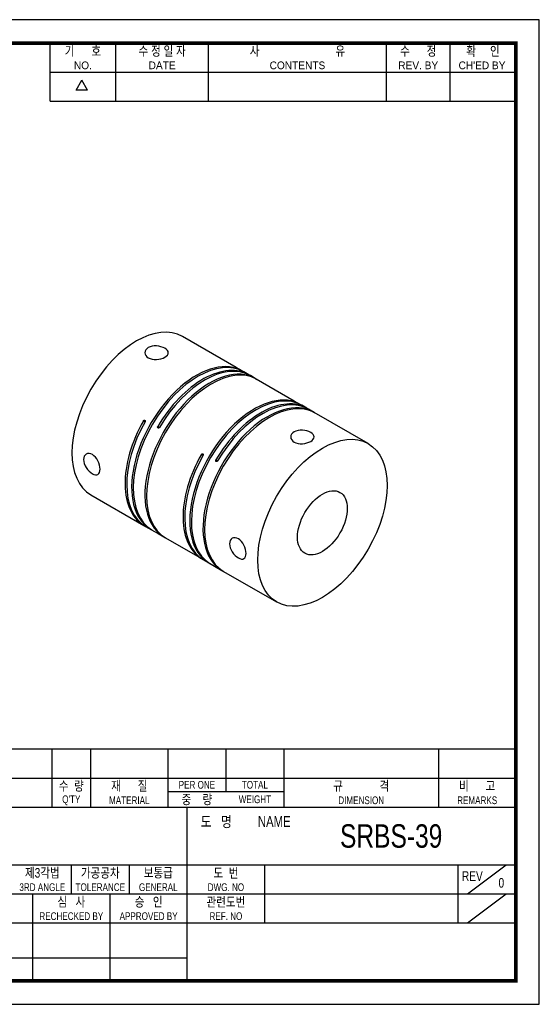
# Model space of a CAD drawing. Header units: millimetres. Extents: x 0 to 297, y 0 to 210.
# Tile 2 of 2: x 186 to 297, y 0 to 210. Entities that reach past the tile are written whole.
import ezdxf
from ezdxf.enums import TextEntityAlignment as Align

# ---------------------------------------------------------------- set-up
doc = ezdxf.new("R2010")
doc.units = ezdxf.units.MM
doc.header["$LTSCALE"] = 5
doc.layers.get('0').update_dxf_attribs({"linetype": 'CONTINUOUS'})
doc.layers.add('BM', color=2, linetype='CONTINUOUS')
doc.layers.add('D', color=7, linetype='CONTINUOUS')
doc.styles.get("Standard").update_dxf_attribs({"font": 'Gulim.ttf', "width": 0.8, "height": 3})

msp = doc.modelspace()

# ---------------------------------------------------------------- linework, layer by layer
for p, q in [((192.7139, 192.6407), (192.7139, 205)), ((206.7211, 192.6407), (206.7211, 205)), ((226.4959, 192.6407), (226.4959, 205)), ((264.3976, 192.6407), (264.3976, 205)), ((277.9928, 192.6407), (277.9928, 205)), ((192.7139, 198.8204), (291.588, 198.8204)), ((198.2565, 194.9765), (199.4924, 197.1172)), ((200.7283, 194.9765), (199.4924, 197.1172)), ((200.7283, 194.9765), (198.2565, 194.9765)), ((192.7139, 192.6407), (291.588, 192.6407)), ((292, 54.437), (147.8086, 54.437)), ((193.1259, 54.437), (193.1259, 42.0778)), ((201.3654, 54.437), (201.3654, 42.0778)), ((217.8444, 54.437), (217.8444, 42.0778)), ((230.2037, 54.437), (230.2037, 45.3736)), ((242.563, 54.437), (242.563, 42.0778)), ((275.521, 54.437), (275.521, 42.0778)), ((147.8086, 48.2574), (292, 48.2574)), ((217.8444, 45.3736), (242.563, 45.3736)), ((147.8086, 42.0778), (292, 42.0778)), ((221.9642, 5), (221.9642, 42.0778)), ((147.8086, 29.7185), (292, 29.7185)), ((197.2457, 29.7185), (197.2457, 23.5389)), ((209.6049, 29.7185), (209.6049, 23.5389)), ((238.4432, 29.7185), (238.4432, 17.3593)), ((279.6407, 29.7185), (279.6407, 17.3593)), ((281.7006, 23.5389), (289.9401, 29.7185)), ((147.8086, 23.5389), (221.9642, 23.5389)), ((189.0061, 23.5389), (189.0061, 5)), ((205.4852, 23.5389), (205.4852, 5)), ((221.9642, 23.5389), (292, 23.5389)), ((281.7006, 17.3593), (289.9401, 23.5389)), ((147.8086, 17.3593), (292, 17.3593)), ((147.8086, 9.8798), (221.9642, 9.8798))]:
    msp.add_line(p, q)
msp.add_lwpolyline([(297, 210), (0, 210), (0, 0), (297, 0)], close=True)
msp.add_lwpolyline([(292, 205, 0.8, 0.8, 0), (5, 205, 0.8, 0.8, 0), (5, 5, 0.8, 0.8, 0), (292, 5, 0.8, 0.8, 0)], format="xyseb", close=True)
at = {"layer": 'BM', "linetype": 'Continuous'}
for p, q in [((232.4087, 135.8142), (220.9182, 142.4483)), ((233.6461, 135.0998), (232.4087, 135.8142)), ((235.0603, 134.2833), (233.9997, 134.8957)), ((236.6513, 133.3648), (235.4139, 134.0792)), ((236.3378, 133.5186), (236.3487, 133.5376)), ((244.7831, 128.6699), (236.6513, 133.3648)), ((246.0205, 127.9555), (244.7831, 128.6699)), ((247.4347, 127.139), (246.374, 127.7513)), ((249.0257, 126.2204), (247.7883, 126.9348)), ((248.7122, 126.3743), (248.7231, 126.3932)), ((260.5162, 119.5864), (249.0257, 126.2204)), ((212.9613, 124.2369), (212.6077, 124.441)), ((215.6861, 123.241), (216.0397, 123.0369)), ((225.3356, 117.0925), (224.9821, 117.2967)), ((228.0605, 116.0967), (228.4141, 115.8926)), ((201.4182, 108.6733), (212.7319, 102.1413)), ((213.0855, 101.9372), (214.3229, 101.2228)), ((214.0219, 101.3984), (214.0329, 101.4173)), ((214.3229, 101.2228), (215.7371, 100.4063)), ((215.7371, 100.4063), (216.9745, 99.6918)), ((217.3281, 99.4877), (225.1063, 94.997)), ((225.4598, 94.7928), (226.6973, 94.0784)), ((226.3963, 94.254), (226.4072, 94.273)), ((226.6973, 94.0784), (228.1115, 93.2619)), ((228.1115, 93.2619), (229.3489, 92.5475)), ((229.7025, 92.3434), (241.0162, 85.8114))]:
    msp.add_line(p, q, dxfattribs=at)
for centre in [(216.8667, 105.8409), (229.241, 98.6966)]:
    msp.add_arc(centre, 5.2753, 237.367011, 242.300781, dxfattribs=at)
for centre, major_axis, start_param, end_param in [((211.1682, 125.5608), (9.75, 16.8875), 0, 3.14159265), ((224.2497, 118.0082), (-9.75, -16.8875), 3.14159265, 6.27036444), ((223.8961, 118.2123), (-9.75, -16.8875), 3.12346072, 6.27036444), ((225.6639, 117.1917), (-9.75, -16.8875), 3.14159265, 4.69956812), ((227.0781, 116.3752), (9.75, 16.8875), 0.01282086, 3.14159265), ((226.7245, 116.5793), (9.75, 16.8875), 0.01282086, 3.15972459), ((225.3103, 117.3958), (-9.75, -16.8875), 3.12346072, 4.69956812), ((236.624, 110.8638), (-9.75, -16.8875), 3.14159265, 6.27036444), ((236.2705, 111.068), (-9.75, -16.8875), 3.12346072, 6.27036444), ((239.4525, 109.2308), (9.75, 16.8875), 0.01282086, 3.14159265), ((239.0989, 109.435), (9.75, 16.8875), 0.01282086, 3.15972459), ((237.6847, 110.2515), (-9.75, -16.8875), 3.12346072, 4.69956812), ((238.0383, 110.0473), (-9.75, -16.8875), 3.14159265, 4.69956812), ((222.8355, 118.8247), (9.75, 16.8875), 1.58361719, 3.14159265), ((222.4819, 119.0288), (9.75, 16.8875), 1.58361719, 3.15972459), ((235.2098, 111.6803), (9.75, 16.8875), 1.58361719, 3.14159265), ((234.8563, 111.8845), (9.75, 16.8875), 1.58361719, 3.15972459)]:
    msp.add_ellipse(centre, major_axis=major_axis, ratio=0.57735027, start_param=start_param, end_param=end_param, dxfattribs=at)
for major_axis in [(9.75, 16.8875), (3.75, 6.4952)]:
    msp.add_ellipse((250.7662, 102.6989), major_axis=major_axis, ratio=0.57735027, dxfattribs=at)
for points, knots in [([(217.1786, 138.0124), (216.7109, 137.7423), (216.0621, 137.5582), (214.759, 137.4898), (214.106, 137.614), (213.1821, 138.1468), (212.9111, 138.5513), (212.9106, 139.3823), (213.1809, 139.7865), (214.1039, 140.3199), (214.7566, 140.4448), (216.0603, 140.377), (216.709, 140.1929), (217.645, 139.6533), (217.9103, 139.3103), (217.9113, 138.6265), (217.6463, 138.2824), (217.1786, 138.0124)], [0, 0, 0, 0, 0.125, 0.125, 0.25, 0.25, 0.375, 0.375, 0.5, 0.5, 0.625, 0.625, 0.75, 0.75, 0.875, 0.875, 1, 1, 1, 1]), ([(236.3487, 133.5376), (236.3629, 133.5298), (236.3807, 133.5199), (236.4005, 133.5087), (236.4204, 133.4975), (236.4429, 133.4847), (236.4663, 133.4713), (236.4896, 133.458), (236.5144, 133.4437), (236.5386, 133.4298), (236.5628, 133.4159), (236.5871, 133.4018), (236.6095, 133.3889), (236.6242, 133.3804), (236.6383, 133.3723), (236.6513, 133.3648), (236.6711, 133.3533), (236.6888, 133.3431), (236.7028, 133.335), (236.7168, 133.3269), (236.7276, 133.3207), (236.7343, 133.3167), (236.741, 133.3128), (236.7438, 133.3111), (236.7423, 133.3118), (236.7409, 133.3125), (236.7352, 133.3155), (236.7257, 133.3207), (236.7195, 133.324), (236.7116, 133.3284), (236.7023, 133.3335)], [0, 0, 0, 0, 0.10746775, 0.10746775, 0.10746775, 0.21493589, 0.21493589, 0.21493589, 0.32239923, 0.32239923, 0.32239923, 0.42986465, 0.42986465, 0.42986465, 0.49999996, 0.49999996, 0.49999996, 0.60746831, 0.60746831, 0.60746831, 0.71493668, 0.71493668, 0.71493668, 0.82240431, 0.82240431, 0.82240431, 0.92986877, 0.92986877, 0.92986877, 1, 1, 1, 1]), ([(248.7231, 126.3932), (248.7373, 126.3855), (248.755, 126.3756), (248.7749, 126.3644), (248.7948, 126.3532), (248.8173, 126.3403), (248.8406, 126.327), (248.864, 126.3136), (248.8887, 126.2994), (248.913, 126.2855), (248.9372, 126.2715), (248.9615, 126.2575), (248.9838, 126.2446), (248.9985, 126.2361), (249.0127, 126.2279), (249.0257, 126.2204), (249.0455, 126.209), (249.0631, 126.1988), (249.0772, 126.1907), (249.0912, 126.1826), (249.102, 126.1763), (249.1087, 126.1724), (249.1154, 126.1685), (249.1181, 126.1668), (249.1167, 126.1675), (249.1152, 126.1681), (249.1096, 126.1712), (249.1001, 126.1763), (249.0939, 126.1797), (249.086, 126.184), (249.0767, 126.1891)], [0, 0, 0, 0, 0.10746775, 0.10746775, 0.10746775, 0.21493589, 0.21493589, 0.21493589, 0.32239923, 0.32239923, 0.32239923, 0.42986465, 0.42986465, 0.42986465, 0.49999996, 0.49999996, 0.49999996, 0.60746831, 0.60746831, 0.60746831, 0.71493668, 0.71493668, 0.71493668, 0.82240431, 0.82240431, 0.82240431, 0.92986877, 0.92986877, 0.92986877, 1, 1, 1, 1]), ([(212.6077, 124.441), (212.6215, 124.4653), (212.639, 124.488), (212.6586, 124.5072), (212.6782, 124.5263), (212.7006, 124.5425), (212.7238, 124.5543), (212.7471, 124.5661), (212.7718, 124.5739), (212.796, 124.5771), (212.8202, 124.5802), (212.8444, 124.5789), (212.8668, 124.573), (212.8815, 124.5692), (212.8957, 124.5634), (212.9087, 124.5559), (212.9285, 124.5445), (212.9461, 124.5287), (212.9602, 124.5099), (212.9742, 124.4911), (212.985, 124.4688), (212.9918, 124.4447), (212.9985, 124.4206), (213.0013, 124.3942), (213, 124.3675), (212.9987, 124.3409), (212.9932, 124.3133), (212.9841, 124.2871), (212.978, 124.2698), (212.9703, 124.2529), (212.9613, 124.2369)], [0, 0, 0, 0, 0.10746775, 0.10746775, 0.10746775, 0.21493589, 0.21493589, 0.21493589, 0.32239923, 0.32239923, 0.32239923, 0.42986465, 0.42986465, 0.42986465, 0.49999996, 0.49999996, 0.49999996, 0.60746831, 0.60746831, 0.60746831, 0.71493668, 0.71493668, 0.71493668, 0.82240431, 0.82240431, 0.82240431, 0.92986877, 0.92986877, 0.92986877, 1, 1, 1, 1]), ([(216.0397, 123.0369), (216.0255, 123.0128), (216.0078, 122.9903), (215.9879, 122.9712), (215.968, 122.9522), (215.9455, 122.9362), (215.9222, 122.9244), (215.8988, 122.9127), (215.8741, 122.9049), (215.8499, 122.9017), (215.8256, 122.8986), (215.8014, 122.9), (215.779, 122.9058), (215.7643, 122.9096), (215.7501, 122.9154), (215.7371, 122.9229), (215.7173, 122.9343), (215.6997, 122.9501), (215.6856, 122.9689), (215.6716, 122.9877), (215.6608, 123.0101), (215.6541, 123.0341), (215.6474, 123.0581), (215.6447, 123.0845), (215.6461, 123.1111), (215.6476, 123.1377), (215.6533, 123.1651), (215.6627, 123.1912), (215.6689, 123.2083), (215.6768, 123.2251), (215.6861, 123.241)], [0, 0, 0, 0, 0.10746775, 0.10746775, 0.10746775, 0.21493589, 0.21493589, 0.21493589, 0.32239923, 0.32239923, 0.32239923, 0.42986465, 0.42986465, 0.42986465, 0.49999996, 0.49999996, 0.49999996, 0.60746831, 0.60746831, 0.60746831, 0.71493668, 0.71493668, 0.71493668, 0.82240431, 0.82240431, 0.82240431, 0.92986877, 0.92986877, 0.92986877, 1, 1, 1, 1]), ([(248.2913, 120.0494), (247.8236, 119.7794), (247.1748, 119.5953), (245.8717, 119.5269), (245.2187, 119.6511), (244.2948, 120.1838), (244.0238, 120.5884), (244.0233, 121.4194), (244.2936, 121.8236), (245.2166, 122.357), (245.8693, 122.4819), (247.173, 122.4141), (247.8217, 122.23), (248.7577, 121.6904), (249.023, 121.3474), (249.024, 120.6636), (248.759, 120.3194), (248.2913, 120.0494)], [0, 0, 0, 0, 0.125, 0.125, 0.25, 0.25, 0.375, 0.375, 0.5, 0.5, 0.625, 0.625, 0.75, 0.75, 0.875, 0.875, 1, 1, 1, 1]), ([(201.736, 117.2574), (202.2037, 116.9874), (202.6331, 116.4861), (203.2253, 115.3233), (203.3898, 114.6642), (203.3902, 113.5977), (203.2291, 113.1917), (202.6298, 112.8451), (202.1984, 112.9081), (201.275, 113.4409), (200.7862, 113.9123), (200.0744, 115.0067), (199.855, 115.6291), (199.854, 116.7093), (200.0728, 117.1421), (200.7831, 117.5533), (201.2684, 117.5274), (201.736, 117.2574)], [0, 0, 0, 0, 0.125, 0.125, 0.25, 0.25, 0.375, 0.375, 0.5, 0.5, 0.625, 0.625, 0.75, 0.75, 0.875, 0.875, 1, 1, 1, 1]), ([(224.9821, 117.2967), (224.9959, 117.321), (225.0133, 117.3437), (225.033, 117.3628), (225.0526, 117.382), (225.075, 117.3981), (225.0982, 117.4099), (225.1214, 117.4218), (225.1462, 117.4296), (225.1704, 117.4327), (225.1945, 117.4359), (225.2188, 117.4345), (225.2412, 117.4287), (225.2559, 117.4249), (225.27, 117.4191), (225.2831, 117.4116), (225.3028, 117.4001), (225.3205, 117.3844), (225.3345, 117.3656), (225.3486, 117.3468), (225.3594, 117.3244), (225.3661, 117.3003), (225.3729, 117.2763), (225.3757, 117.2498), (225.3744, 117.2232), (225.3731, 117.1965), (225.3676, 117.169), (225.3584, 117.1427), (225.3524, 117.1255), (225.3447, 117.1085), (225.3356, 117.0925)], [0, 0, 0, 0, 0.10746775, 0.10746775, 0.10746775, 0.21493589, 0.21493589, 0.21493589, 0.32239923, 0.32239923, 0.32239923, 0.42986465, 0.42986465, 0.42986465, 0.49999996, 0.49999996, 0.49999996, 0.60746831, 0.60746831, 0.60746831, 0.71493668, 0.71493668, 0.71493668, 0.82240431, 0.82240431, 0.82240431, 0.92986877, 0.92986877, 0.92986877, 1, 1, 1, 1]), ([(228.4141, 115.8926), (228.3999, 115.8684), (228.3821, 115.8459), (228.3623, 115.8269), (228.3424, 115.8079), (228.3199, 115.7918), (228.2966, 115.7801), (228.2732, 115.7683), (228.2484, 115.7605), (228.2242, 115.7574), (228.2, 115.7542), (228.1757, 115.7556), (228.1533, 115.7614), (228.1386, 115.7653), (228.1245, 115.7711), (228.1115, 115.7786), (228.0917, 115.79), (228.0741, 115.8058), (228.06, 115.8246), (228.046, 115.8434), (228.0352, 115.8657), (228.0285, 115.8897), (228.0218, 115.9138), (228.0191, 115.9402), (228.0205, 115.9668), (228.0219, 115.9933), (228.0276, 116.0208), (228.0371, 116.0468), (228.0433, 116.064), (228.0512, 116.0808), (228.0605, 116.0967)], [0, 0, 0, 0, 0.10746775, 0.10746775, 0.10746775, 0.21493589, 0.21493589, 0.21493589, 0.32239923, 0.32239923, 0.32239923, 0.42986465, 0.42986465, 0.42986465, 0.49999996, 0.49999996, 0.49999996, 0.60746831, 0.60746831, 0.60746831, 0.71493668, 0.71493668, 0.71493668, 0.82240431, 0.82240431, 0.82240431, 0.92986877, 0.92986877, 0.92986877, 1, 1, 1, 1]), ([(232.8487, 99.2945), (233.3164, 99.0245), (233.7458, 98.5232), (234.3379, 97.3603), (234.5025, 96.7013), (234.5029, 95.6348), (234.3418, 95.2288), (233.7425, 94.8822), (233.3111, 94.9452), (232.3877, 95.478), (231.8989, 95.9494), (231.1871, 97.0438), (230.9677, 97.6662), (230.9667, 98.7464), (231.1855, 99.1791), (231.8958, 99.5904), (232.3811, 99.5645), (232.8487, 99.2945)], [0, 0, 0, 0, 0.125, 0.125, 0.25, 0.25, 0.375, 0.375, 0.5, 0.5, 0.625, 0.625, 0.75, 0.75, 0.875, 0.875, 1, 1, 1, 1])]:
    msp.add_open_spline(points, degree=3, knots=knots, dxfattribs=at)

# ---------------------------------------------------------------- texts
at = {"layer": 'D', "width": 0.8}
for s, height, p in [('기      호', 2.05988, (199.7175, 203.3521)), ('수 정 일 자', 2.05988, (216.6085, 203.3521)), ('사                           유', 2.059877, (245.4468, 203.3521)), ('수      정', 2.05988, (271.1952, 203.3521)), ('확     인', 2.05988, (284.9964, 203.3521)), ('수  량', 2.05988, (197.2457, 46.6095)), ('재      질', 2.05988, (209.6049, 46.6095)), ('PER ONE', 1.6479, (224.0241, 46.8155)), ('TOTAL', 1.6479, (236.3833, 46.8155)), ('규             격', 2.059877, (259.042, 46.6095)), ('비      고', 2.05988, (283.7605, 46.6095)), ("Q'TY", 1.6479, (197.2457, 43.5197)), ('MATERIAL', 1.6479, (209.6049, 43.5197)), ('중    량', 2.05988, (224.0241, 43.7257)), ('WEIGHT', 1.6479, (236.3833, 43.7257)), ('DIMENSION', 1.6479, (259.042, 43.5197)), ('REMARKS', 1.6479, (283.7605, 43.5197)), ('도   명', 2.30706, (228.1438, 38.988)), ('NAME', 2.30706, (240.5031, 38.988)), ('SRBS-39', 5, (265.4275, 35.8982)), ('제3각법', 2.05988, (191.066, 28.0706)), ('가공공차', 2.05988, (203.4253, 28.0706)), ('보통급', 2.05988, (215.7845, 28.0706)), ('도  번', 2.05988, (230.2037, 28.0706)), ('REV', 2.05988, (282.7306, 27.3497)), ('3RD ANGLE', 1.6479, (191.066, 24.9808)), ('TOLERANCE', 1.6479, (203.4253, 24.9808)), ('GENERAL', 1.6479, (215.7845, 24.9808)), ('DWG. NO', 1.6479, (230.2037, 24.9808)), ('0', 2.0599, (288.9102, 25.9078)), ('심   사', 2.05988, (197.2457, 21.891)), ('승   인', 2.05988, (213.7247, 21.891)), ('관련도번', 2.05988, (230.2037, 21.891)), ('REF. NO', 1.6479, (230.2037, 18.8012))]:
    msp.add_text(s, height=height, dxfattribs=at).set_placement(p, align=Align.MIDDLE)
at = {"layer": 'D'}
for s, p in [('NO.', (199.7175, 200.2623)), ('DATE', (216.6085, 200.2623)), ('CONTENTS', (245.4468, 200.2623)), ('REV. BY', (271.1952, 200.2623)), ("CH'ED BY", (284.7904, 200.2623))]:
    msp.add_text(s, height=1.6479, dxfattribs=at).set_placement(p, align=Align.MIDDLE)
at = {"layer": 'D', "width": 0.8}
for s, p in [('RECHECKED BY', (197.2457, 17.9772)), ('APPROVED BY', (213.7247, 17.9772))]:
    msp.add_text(s, height=1.647902, dxfattribs=at).set_placement(p, align=Align.CENTER)

doc.saveas('drawing.dxf')
